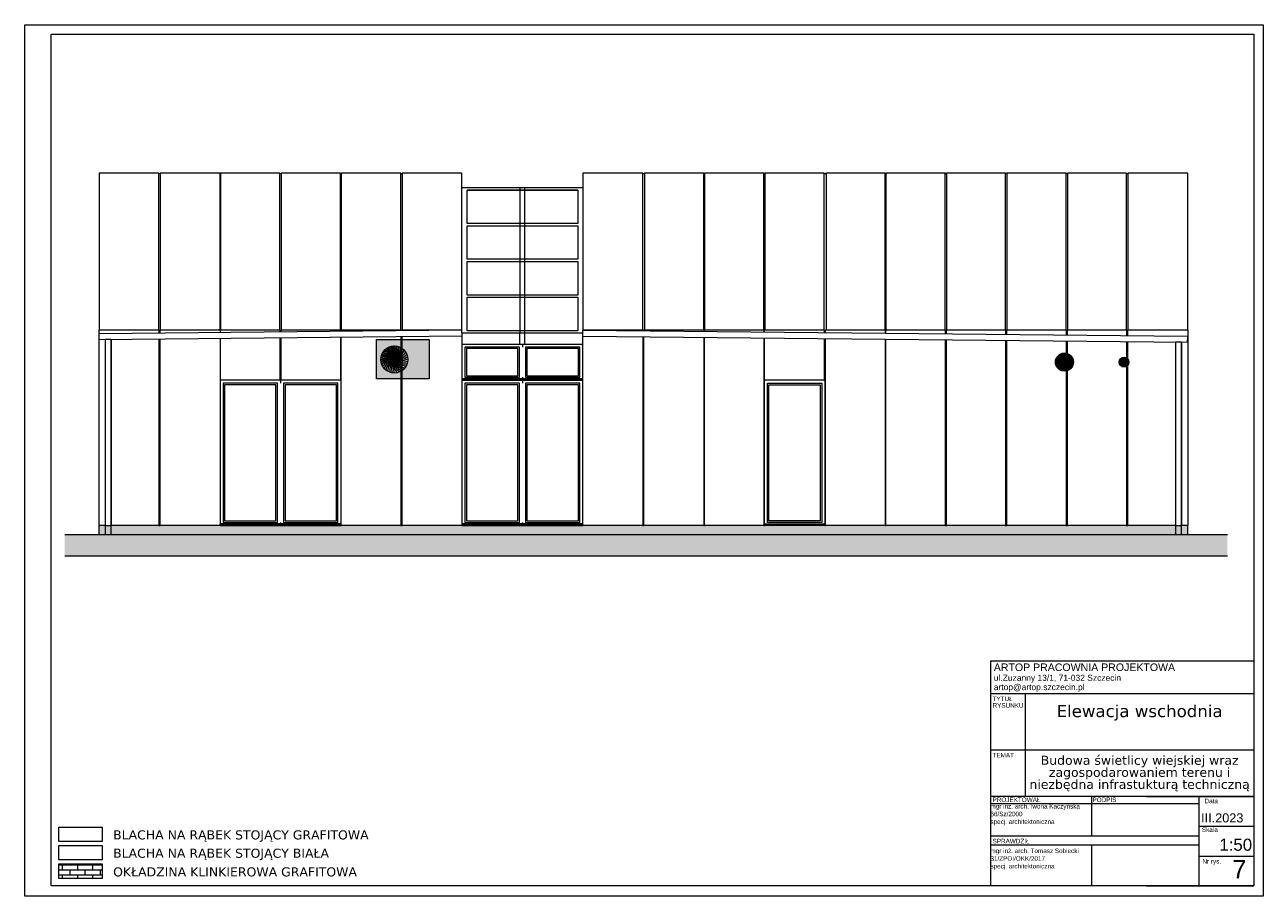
# Model space of a CAD drawing. Extents: x 5465377 to 5465550, y 5925276 to 5925338.
# Tile 181 of 182: x 5465506 to 5465527, y 5925324 to 5925338. Entities that reach past the tile are written whole.
import ezdxf

# ---------------------------------------------------------------- set-up
doc = ezdxf.new("R2010")
doc.units = 0
doc.header["$MEASUREMENT"] = 0
for name, color, linetype, lineweight in [('0_Nr_Pióra__141', 7, 'Continuous', 0), ('_____rynny_Nr_Pióra__141', 7, 'Continuous', 0), ('____rosliny_Nr_Pióra__141', 7, 'Continuous', 0), ('_ARCH_Sciany_Nr_Pióra__121', 255, 'Continuous', 0), ('_ARCH_Sciany_Nr_Pióra__141', 7, 'Continuous', 0), ('tabelki_Nr_pióra__141_Nr_Pióra__141', 7, 'Continuous', 0), ('tabelki_Nr_pióra__7_Nr_Pióra__141', 7, 'Continuous', 0)]:
    doc.layers.add(name, color=color, linetype=linetype, lineweight=lineweight)
doc.styles.add('GENERATED_STYLE_1', font='arial.ttf')
doc.styles.add('GENERATED_STYLE_4', font='arial.ttf')
doc.styles.add('GENERATED_STYLE_6', font='verdana.ttf')
pattern_1 = [(0, (5464021.33072, 5925651.47357), (0, 0.083329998), []), (90, (5464021.33072, 5925651.47357), (-0.249989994, 0), [0.083329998, -0.083329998]), (90, (5464021.45572, 5925651.5569), (-0.249989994, 0), [0.083329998, -0.083329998])]

msp = doc.modelspace()

# ---------------------------------------------------------------- hatches: boundary and pattern name
at = {"layer": '0_Nr_Pióra__141', "linetype": 'Continuous'}
h = msp.add_hatch(dxfattribs=at)
h.set_pattern_fill('brick___running_bond', color=256, style=0, pattern_type=2)
h.set_pattern_definition(pattern_1)
h.paths.add_polyline_path([(5465507.624, 5925330.026), (5465525.624, 5925330.026), (5465525.624, 5925330.176), (5465507.624, 5925330.176)], flags=0)
msp.add_hatch(color=256, dxfattribs=at).paths.add_polyline_path([(5465526.28, 5925330.026), (5465507.056, 5925330.026), (5465507.056, 5925329.676), (5465526.28, 5925329.676)], flags=0)
h = msp.add_hatch(dxfattribs=at)
h.set_pattern_fill('brick___running_bond', color=256, style=0, pattern_type=2)
h.set_pattern_definition(pattern_1)
h.paths.add_polyline_path([(5465506.958, 5925324.582), (5465507.672, 5925324.582), (5465507.672, 5925324.344), (5465506.958, 5925324.344)], flags=0)
at = {"layer": '_ARCH_Sciany_Nr_Pióra__121', "linetype": 'Continuous'}
msp.add_hatch(color=256, dxfattribs=at).paths.add_polyline_path([(5465512.21, 5925333.249), (5465513.08, 5925333.249), (5465513.08, 5925332.599), (5465512.21, 5925332.599)], flags=0)
at = {"layer": '_ARCH_Sciany_Nr_Pióra__141', "linetype": 'Continuous'}
h = msp.add_hatch(dxfattribs=at)
h.set_pattern_fill('plank_floor', color=256, style=0, pattern_type=2)
h.set_pattern_definition([(0, (5465523.586021, 5925332.876444), (0, 0.01278775), [])])
h.paths.add_polyline_path([(5465523.437, 5925332.876, 1), (5465523.735, 5925332.876, 1)], flags=0)
h = msp.add_hatch(dxfattribs=at)
h.set_pattern_fill('plank_floor', color=256, style=0, pattern_type=2)
h.set_pattern_definition([(0, (5465524.62478, 5925332.890597), (-0.007475, 0.0141145), [])])
h.paths.add_polyline_path([(5465524.492, 5925332.876, 1), (5465524.652, 5925332.876, 1)], flags=0)

# ---------------------------------------------------------------- linework, layer by layer
at = {"layer": '0_Nr_Pióra__141', "linetype": 'Continuous'}
for p, q in [((5465507.624, 5925335.997), (5465507.624, 5925333.408)), ((5465508.614, 5925335.997), (5465507.624, 5925335.997)), ((5465508.614, 5925333.408), (5465508.614, 5925335.997)), ((5465508.634, 5925335.989), (5465508.614, 5925335.989)), ((5465508.634, 5925335.997), (5465508.634, 5925333.408)), ((5465509.624, 5925335.997), (5465508.634, 5925335.997)), ((5465509.624, 5925333.408), (5465509.624, 5925335.997)), ((5465509.634, 5925335.989), (5465509.624, 5925335.989)), ((5465509.634, 5925335.997), (5465509.634, 5925333.408)), ((5465510.614, 5925335.997), (5465509.634, 5925335.997)), ((5465510.614, 5925333.408), (5465510.614, 5925335.997)), ((5465510.632, 5925335.989), (5465510.614, 5925335.989)), ((5465510.632, 5925335.997), (5465510.632, 5925333.403)), ((5465511.614, 5925335.997), (5465510.632, 5925335.997)), ((5465511.614, 5925333.408), (5465511.614, 5925335.997)), ((5465511.624, 5925335.989), (5465511.614, 5925335.989)), ((5465511.624, 5925335.997), (5465511.624, 5925333.408)), ((5465512.614, 5925335.997), (5465511.624, 5925335.997)), ((5465512.614, 5925333.408), (5465512.614, 5925335.997)), ((5465512.634, 5925335.989), (5465512.614, 5925335.989)), ((5465512.634, 5925335.997), (5465512.634, 5925333.408)), ((5465513.624, 5925335.997), (5465512.634, 5925335.997)), ((5465513.624, 5925333.408), (5465513.624, 5925335.997)), ((5465515.624, 5925335.997), (5465515.624, 5925333.408)), ((5465516.614, 5925335.997), (5465515.624, 5925335.997)), ((5465516.614, 5925333.408), (5465516.614, 5925335.997)), ((5465516.644, 5925335.989), (5465516.614, 5925335.989)), ((5465516.634, 5925335.997), (5465516.644, 5925335.997)), ((5465516.634, 5925335.989), (5465516.634, 5925335.997)), ((5465516.644, 5925335.997), (5465516.644, 5925333.408)), ((5465517.624, 5925335.997), (5465516.644, 5925335.997)), ((5465517.624, 5925333.408), (5465517.624, 5925335.997)), ((5465517.634, 5925335.989), (5465517.624, 5925335.989)), ((5465517.634, 5925335.997), (5465517.634, 5925333.408)), ((5465518.614, 5925335.997), (5465517.634, 5925335.997)), ((5465518.614, 5925333.408), (5465518.614, 5925335.997)), ((5465518.634, 5925335.989), (5465518.614, 5925335.989)), ((5465518.624, 5925335.997), (5465518.634, 5925335.997)), ((5465518.624, 5925335.989), (5465518.624, 5925335.997)), ((5465518.634, 5925335.997), (5465518.634, 5925333.408)), ((5465519.614, 5925335.997), (5465518.634, 5925335.997)), ((5465519.614, 5925333.408), (5465519.614, 5925335.997)), ((5465519.634, 5925335.989), (5465519.614, 5925335.989)), ((5465519.634, 5925335.997), (5465519.644, 5925335.997)), ((5465519.634, 5925335.989), (5465519.634, 5925335.997)), ((5465519.634, 5925335.989), (5465519.644, 5925335.989)), ((5465519.644, 5925335.997), (5465519.644, 5925333.408)), ((5465520.624, 5925335.997), (5465519.644, 5925335.997)), ((5465520.624, 5925333.408), (5465520.624, 5925335.997)), ((5465520.634, 5925335.989), (5465520.624, 5925335.989)), ((5465520.634, 5925335.997), (5465520.634, 5925333.408)), ((5465521.614, 5925335.997), (5465520.634, 5925335.997)), ((5465521.614, 5925333.408), (5465521.614, 5925335.997)), ((5465521.614, 5925335.997), (5465521.634, 5925335.997)), ((5465521.614, 5925335.989), (5465521.634, 5925335.989)), ((5465521.634, 5925335.997), (5465521.634, 5925333.408)), ((5465522.614, 5925335.997), (5465521.634, 5925335.997)), ((5465522.614, 5925333.408), (5465522.614, 5925335.997)), ((5465522.614, 5925335.997), (5465522.634, 5925335.997)), ((5465522.634, 5925335.989), (5465522.614, 5925335.989)), ((5465522.634, 5925335.997), (5465522.634, 5925333.408)), ((5465523.614, 5925335.997), (5465522.634, 5925335.997)), ((5465523.614, 5925333.408), (5465523.614, 5925335.997)), ((5465523.634, 5925335.989), (5465523.614, 5925335.989)), ((5465523.634, 5925335.997), (5465523.634, 5925333.408)), ((5465524.614, 5925335.997), (5465523.634, 5925335.997)), ((5465524.614, 5925333.408), (5465524.614, 5925335.997)), ((5465524.634, 5925335.989), (5465524.614, 5925335.989)), ((5465524.634, 5925335.997), (5465524.634, 5925333.408)), ((5465525.624, 5925335.997), (5465524.634, 5925335.997)), ((5465525.624, 5925333.408), (5465525.624, 5925335.997)), ((5465513.708, 5925335.755), (5465513.624, 5925335.755)), ((5465514.582, 5925335.755), (5465513.708, 5925335.755)), ((5465513.708, 5925335.723), (5465515.541, 5925335.723)), ((5465513.708, 5925335.165), (5465513.708, 5925335.719)), ((5465513.708, 5925335.719), (5465515.541, 5925335.719)), ((5465514.666, 5925335.755), (5465514.582, 5925335.755)), ((5465514.582, 5925335.755), (5465514.582, 5925333.359)), ((5465514.666, 5925333.359), (5465514.666, 5925335.755)), ((5465515.541, 5925335.755), (5465514.666, 5925335.755)), ((5465515.624, 5925335.755), (5465515.541, 5925335.755)), ((5465515.541, 5925335.719), (5465515.541, 5925335.165)), ((5465515.541, 5925335.165), (5465513.708, 5925335.165)), ((5465513.708, 5925334.575), (5465513.708, 5925335.129)), ((5465513.708, 5925335.129), (5465515.541, 5925335.129)), ((5465515.541, 5925335.129), (5465515.541, 5925334.575)), ((5465515.541, 5925334.575), (5465513.708, 5925334.575)), ((5465513.708, 5925333.985), (5465513.708, 5925334.539)), ((5465513.708, 5925334.539), (5465515.541, 5925334.539)), ((5465515.541, 5925334.539), (5465515.541, 5925333.985)), ((5465515.541, 5925333.985), (5465513.708, 5925333.985)), ((5465513.708, 5925333.395), (5465513.708, 5925333.949)), ((5465513.708, 5925333.949), (5465515.541, 5925333.949)), ((5465515.541, 5925333.949), (5465515.541, 5925333.395)), ((5465508.614, 5925333.395), (5465508.634, 5925333.395)), ((5465509.624, 5925333.395), (5465509.634, 5925333.395)), ((5465510.614, 5925333.395), (5465510.632, 5925333.395)), ((5465510.632, 5925333.403), (5465510.634, 5925333.403)), ((5465510.632, 5925333.395), (5465510.632, 5925333.403)), ((5465511.614, 5925333.395), (5465511.624, 5925333.395)), ((5465515.541, 5925333.395), (5465513.708, 5925333.395)), ((5465517.624, 5925333.395), (5465517.634, 5925333.395)), ((5465518.614, 5925333.395), (5465518.624, 5925333.395)), ((5465519.614, 5925333.395), (5465519.634, 5925333.395)), ((5465520.624, 5925333.395), (5465520.634, 5925333.395)), ((5465521.614, 5925333.395), (5465521.634, 5925333.395)), ((5465522.614, 5925333.395), (5465522.634, 5925333.395)), ((5465523.614, 5925333.395), (5465523.634, 5925333.395)), ((5465524.614, 5925333.395), (5465524.634, 5925333.395)), ((5465513.625, 5925333.359), (5465513.708, 5925333.359)), ((5465513.708, 5925333.359), (5465515.541, 5925333.359)), ((5465514.582, 5925333.175), (5465514.582, 5925333.359)), ((5465514.666, 5925333.175), (5465514.666, 5925333.359)), ((5465515.541, 5925333.359), (5465515.624, 5925333.359)), ((5465507.624, 5925330.026), (5465507.624, 5925330.176)), ((5465513.624, 5925330.176), (5465515.624, 5925330.176)), ((5465525.624, 5925330.026), (5465525.624, 5925330.176)), ((5465507.056, 5925330.026), (5465526.28, 5925330.026)), ((5465507.056, 5925329.676), (5465526.28, 5925329.676))]:
    msp.add_line(p, q, dxfattribs=at)
at = {"layer": '0_Nr_Pióra__141', "linetype": 'Continuous', "flags": 128}
for points in [[(5465506.395, 5925338.451), (5465526.873, 5925338.451), (5465526.873, 5925324.05), (5465506.395, 5925324.05)], [(5465506.83, 5925338.298), (5465526.719, 5925338.298), (5465526.719, 5925324.222), (5465506.83, 5925324.222)], [(5465506.958, 5925324.889), (5465507.672, 5925324.889), (5465507.672, 5925324.651), (5465506.958, 5925324.651)], [(5465506.958, 5925324.582), (5465507.672, 5925324.582), (5465507.672, 5925324.344), (5465506.958, 5925324.344)]]:
    msp.add_lwpolyline(points, close=True, dxfattribs=at)
at = {"layer": '_____rynny_Nr_Pióra__141', "linetype": 'Continuous'}
for p, q in [((5465513.624, 5925333.406), (5465507.624, 5925333.346)), ((5465513.625, 5925333.306), (5465513.624, 5925333.406)), ((5465515.623, 5925333.306), (5465515.624, 5925333.406)), ((5465515.624, 5925333.406), (5465525.624, 5925333.306)), ((5465507.625, 5925333.246), (5465507.624, 5925333.346)), ((5465513.625, 5925333.306), (5465507.625, 5925333.246)), ((5465515.623, 5925333.306), (5465525.623, 5925333.206)), ((5465525.623, 5925333.206), (5465525.624, 5925333.306))]:
    msp.add_line(p, q, dxfattribs=at)
at = {"layer": '____rosliny_Nr_Pióra__141', "linetype": 'Continuous'}
for p, q in [((5465507.725, 5925333.247), (5465507.725, 5925330.176)), ((5465507.825, 5925333.248), (5465507.825, 5925330.176)), ((5465525.423, 5925333.208), (5465525.423, 5925330.176)), ((5465525.523, 5925333.207), (5465525.523, 5925330.176)), ((5465507.725, 5925330.176), (5465507.825, 5925330.176)), ((5465525.423, 5925330.176), (5465525.523, 5925330.176))]:
    msp.add_line(p, q, dxfattribs=at)
at = {"layer": '____rosliny_Nr_Pióra__141', "linetype": 'Continuous', "flags": 128}
for points in [[(5465507.725, 5925333.247), (5465507.725, 5925330.026), (5465507.825, 5925330.026), (5465507.825, 5925333.248)], [(5465525.423, 5925333.208), (5465525.423, 5925330.026), (5465525.523, 5925330.026), (5465525.523, 5925333.207)]]:
    msp.add_lwpolyline(points, close=True, dxfattribs=at)
at = {"layer": '_ARCH_Sciany_Nr_Pióra__141', "linetype": 'Continuous'}
for p, q in [((5465507.624, 5925330.176), (5465507.624, 5925333.408)), ((5465507.624, 5925333.408), (5465508.614, 5925333.408)), ((5465508.614, 5925333.408), (5465508.614, 5925333.356)), ((5465508.614, 5925333.408), (5465508.614, 5925333.403)), ((5465508.614, 5925333.395), (5465508.614, 5925333.356)), ((5465508.634, 5925333.356), (5465508.634, 5925333.408)), ((5465508.634, 5925333.408), (5465509.624, 5925333.408)), ((5465509.624, 5925333.408), (5465509.624, 5925333.366)), ((5465509.624, 5925333.408), (5465509.624, 5925333.403)), ((5465509.624, 5925333.395), (5465509.624, 5925333.366)), ((5465509.634, 5925333.366), (5465509.634, 5925333.408)), ((5465509.634, 5925333.408), (5465510.614, 5925333.408)), ((5465510.614, 5925333.408), (5465510.614, 5925333.376)), ((5465510.614, 5925333.408), (5465510.614, 5925333.403)), ((5465510.614, 5925333.395), (5465510.614, 5925333.376)), ((5465510.634, 5925333.376), (5465510.634, 5925333.408)), ((5465510.634, 5925333.408), (5465511.614, 5925333.408)), ((5465511.614, 5925333.408), (5465511.614, 5925333.386)), ((5465511.614, 5925333.408), (5465511.614, 5925333.403)), ((5465511.614, 5925333.395), (5465511.614, 5925333.386)), ((5465511.624, 5925333.386), (5465511.624, 5925333.408)), ((5465511.624, 5925333.408), (5465512.614, 5925333.408)), ((5465512.614, 5925333.408), (5465512.614, 5925333.396)), ((5465512.614, 5925333.408), (5465512.614, 5925333.403)), ((5465512.634, 5925333.396), (5465512.634, 5925333.408)), ((5465512.634, 5925333.408), (5465513.624, 5925333.408)), ((5465513.624, 5925333.408), (5465513.624, 5925333.406)), ((5465515.624, 5925333.406), (5465515.624, 5925333.408)), ((5465515.624, 5925333.408), (5465516.614, 5925333.408)), ((5465516.614, 5925333.408), (5465516.614, 5925333.396)), ((5465516.614, 5925333.408), (5465516.614, 5925333.403)), ((5465516.634, 5925333.396), (5465516.634, 5925333.408)), ((5465516.634, 5925333.408), (5465517.624, 5925333.408)), ((5465517.624, 5925333.408), (5465517.624, 5925333.386)), ((5465517.624, 5925333.408), (5465517.624, 5925333.403)), ((5465517.624, 5925333.395), (5465517.624, 5925333.386)), ((5465517.634, 5925333.386), (5465517.634, 5925333.408)), ((5465517.634, 5925333.408), (5465518.614, 5925333.408)), ((5465518.614, 5925333.408), (5465518.614, 5925333.376)), ((5465518.614, 5925333.408), (5465518.614, 5925333.403)), ((5465518.614, 5925333.395), (5465518.614, 5925333.376)), ((5465518.624, 5925333.376), (5465518.624, 5925333.408)), ((5465518.624, 5925333.408), (5465519.614, 5925333.408)), ((5465519.614, 5925333.408), (5465519.614, 5925333.366)), ((5465519.614, 5925333.408), (5465519.614, 5925333.403)), ((5465519.614, 5925333.395), (5465519.614, 5925333.366)), ((5465519.634, 5925333.366), (5465519.634, 5925333.408)), ((5465519.634, 5925333.408), (5465520.624, 5925333.408)), ((5465520.624, 5925333.408), (5465520.624, 5925333.356)), ((5465520.624, 5925333.408), (5465520.624, 5925333.403)), ((5465520.624, 5925333.395), (5465520.624, 5925333.356)), ((5465520.634, 5925333.356), (5465520.634, 5925333.408)), ((5465520.634, 5925333.408), (5465521.614, 5925333.408)), ((5465521.614, 5925333.408), (5465521.614, 5925333.346)), ((5465521.614, 5925333.408), (5465521.614, 5925333.403)), ((5465521.614, 5925333.395), (5465521.614, 5925333.346)), ((5465521.634, 5925333.346), (5465521.634, 5925333.408)), ((5465521.634, 5925333.408), (5465522.614, 5925333.408)), ((5465522.614, 5925333.408), (5465522.614, 5925333.336)), ((5465522.614, 5925333.408), (5465522.614, 5925333.403)), ((5465522.614, 5925333.395), (5465522.614, 5925333.336)), ((5465522.634, 5925333.336), (5465522.634, 5925333.408)), ((5465522.634, 5925333.408), (5465523.614, 5925333.408)), ((5465523.614, 5925333.408), (5465523.614, 5925333.326)), ((5465523.614, 5925333.408), (5465523.614, 5925333.403)), ((5465523.614, 5925333.395), (5465523.614, 5925333.326)), ((5465523.634, 5925333.326), (5465523.634, 5925333.408)), ((5465523.634, 5925333.408), (5465524.614, 5925333.408)), ((5465524.614, 5925333.408), (5465524.614, 5925333.316)), ((5465524.614, 5925333.408), (5465524.614, 5925333.403)), ((5465524.614, 5925333.395), (5465524.614, 5925333.316)), ((5465524.634, 5925333.316), (5465524.634, 5925333.408)), ((5465524.634, 5925333.408), (5465525.624, 5925333.408)), ((5465525.624, 5925333.408), (5465525.624, 5925330.176)), ((5465525.624, 5925333.408), (5465525.624, 5925333.403)), ((5465525.624, 5925333.403), (5465525.624, 5925332.976)), ((5465508.614, 5925333.256), (5465508.614, 5925330.176)), ((5465508.634, 5925330.176), (5465508.634, 5925333.256)), ((5465509.624, 5925333.266), (5465509.624, 5925330.19)), ((5465509.624, 5925333.266), (5465509.624, 5925332.576)), ((5465509.634, 5925332.576), (5465509.634, 5925333.266)), ((5465510.614, 5925333.276), (5465510.614, 5925332.576)), ((5465510.634, 5925332.576), (5465510.634, 5925333.276)), ((5465511.614, 5925333.286), (5465511.614, 5925332.576)), ((5465511.624, 5925330.19), (5465511.624, 5925333.286)), ((5465512.614, 5925333.296), (5465512.614, 5925330.176)), ((5465512.634, 5925330.176), (5465512.634, 5925333.296)), ((5465513.624, 5925333.306), (5465513.624, 5925330.176)), ((5465515.624, 5925330.176), (5465515.624, 5925333.306)), ((5465516.614, 5925333.296), (5465516.614, 5925330.176)), ((5465516.634, 5925330.176), (5465516.634, 5925333.296)), ((5465517.624, 5925333.286), (5465517.624, 5925330.176)), ((5465517.634, 5925330.176), (5465517.634, 5925333.286)), ((5465518.614, 5925333.276), (5465518.614, 5925330.176)), ((5465518.624, 5925332.576), (5465518.624, 5925333.276)), ((5465519.614, 5925333.266), (5465519.614, 5925332.576)), ((5465519.634, 5925330.176), (5465519.634, 5925333.266)), ((5465520.624, 5925333.256), (5465520.624, 5925330.176)), ((5465520.634, 5925330.176), (5465520.634, 5925333.256)), ((5465521.614, 5925333.246), (5465521.614, 5925330.176)), ((5465521.634, 5925330.176), (5465521.634, 5925333.246)), ((5465522.614, 5925333.236), (5465522.614, 5925330.176)), ((5465522.634, 5925330.176), (5465522.634, 5925333.236)), ((5465523.614, 5925333.226), (5465523.614, 5925330.176)), ((5465523.634, 5925330.176), (5465523.634, 5925333.226)), ((5465524.614, 5925333.216), (5465524.614, 5925330.176)), ((5465524.634, 5925330.176), (5465524.634, 5925333.216)), ((5465513.624, 5925333.175), (5465514.624, 5925333.175)), ((5465513.674, 5925333.125), (5465513.674, 5925332.626)), ((5465514.574, 5925333.125), (5465513.674, 5925333.125)), ((5465514.549, 5925333.1), (5465513.699, 5925333.1)), ((5465513.699, 5925333.1), (5465513.699, 5925332.651)), ((5465514.549, 5925332.651), (5465514.549, 5925333.1)), ((5465514.574, 5925332.626), (5465514.574, 5925333.125)), ((5465514.624, 5925333.175), (5465515.624, 5925333.175)), ((5465514.624, 5925333.175), (5465514.624, 5925333.125)), ((5465514.674, 5925333.125), (5465514.674, 5925332.626)), ((5465515.574, 5925333.125), (5465514.674, 5925333.125)), ((5465514.699, 5925333.1), (5465514.699, 5925332.651)), ((5465515.549, 5925333.1), (5465514.699, 5925333.1)), ((5465515.549, 5925332.651), (5465515.549, 5925333.1)), ((5465515.574, 5925332.626), (5465515.574, 5925333.125)), ((5465525.624, 5925332.976), (5465525.624, 5925332.94)), ((5465509.624, 5925332.576), (5465509.634, 5925332.576)), ((5465510.614, 5925332.576), (5465509.634, 5925332.576)), ((5465510.614, 5925332.576), (5465510.634, 5925332.576)), ((5465510.624, 5925332.576), (5465510.624, 5925332.526)), ((5465511.614, 5925332.576), (5465510.634, 5925332.576)), ((5465511.614, 5925332.576), (5465511.624, 5925332.576)), ((5465514.624, 5925332.601), (5465513.624, 5925332.601)), ((5465513.624, 5925332.6), (5465514.624, 5925332.6)), ((5465513.624, 5925332.576), (5465514.624, 5925332.576)), ((5465513.674, 5925332.626), (5465514.574, 5925332.626)), ((5465513.699, 5925332.651), (5465514.549, 5925332.651)), ((5465514.624, 5925332.626), (5465514.624, 5925332.601)), ((5465515.624, 5925332.601), (5465514.624, 5925332.601)), ((5465514.624, 5925332.6), (5465515.624, 5925332.6)), ((5465514.624, 5925332.576), (5465514.624, 5925332.526)), ((5465514.624, 5925332.576), (5465515.624, 5925332.576)), ((5465514.674, 5925332.626), (5465515.574, 5925332.626)), ((5465514.699, 5925332.651), (5465515.549, 5925332.651)), ((5465519.614, 5925332.576), (5465518.624, 5925332.576)), ((5465518.624, 5925330.192), (5465518.624, 5925332.576)), ((5465519.614, 5925332.576), (5465519.624, 5925332.576)), ((5465519.624, 5925332.576), (5465519.624, 5925330.192)), ((5465509.674, 5925332.526), (5465509.674, 5925330.226)), ((5465510.574, 5925332.526), (5465509.674, 5925332.526)), ((5465510.549, 5925332.501), (5465509.699, 5925332.501)), ((5465509.699, 5925332.501), (5465509.699, 5925330.251)), ((5465510.549, 5925330.251), (5465510.549, 5925332.501)), ((5465510.574, 5925330.226), (5465510.574, 5925332.526)), ((5465510.674, 5925332.526), (5465510.674, 5925330.226)), ((5465511.574, 5925332.526), (5465510.674, 5925332.526)), ((5465511.549, 5925332.501), (5465510.699, 5925332.501)), ((5465510.699, 5925332.501), (5465510.699, 5925330.251)), ((5465511.549, 5925330.251), (5465511.549, 5925332.501)), ((5465511.574, 5925330.226), (5465511.574, 5925332.526)), ((5465513.674, 5925332.526), (5465513.674, 5925330.226)), ((5465514.574, 5925332.526), (5465513.674, 5925332.526)), ((5465514.549, 5925332.501), (5465513.699, 5925332.501)), ((5465513.699, 5925332.501), (5465513.699, 5925330.251)), ((5465514.549, 5925330.251), (5465514.549, 5925332.501)), ((5465514.574, 5925330.226), (5465514.574, 5925332.526)), ((5465514.674, 5925332.526), (5465514.674, 5925330.226)), ((5465515.574, 5925332.526), (5465514.674, 5925332.526)), ((5465515.549, 5925332.501), (5465514.699, 5925332.501)), ((5465514.699, 5925332.501), (5465514.699, 5925330.251)), ((5465515.549, 5925330.251), (5465515.549, 5925332.501)), ((5465515.574, 5925330.226), (5465515.574, 5925332.526)), ((5465518.674, 5925330.226), (5465518.674, 5925332.526)), ((5465518.674, 5925332.526), (5465519.574, 5925332.526)), ((5465518.699, 5925332.501), (5465519.549, 5925332.501)), ((5465518.699, 5925330.251), (5465518.699, 5925332.501)), ((5465519.549, 5925332.501), (5465519.549, 5925330.251)), ((5465519.574, 5925332.526), (5465519.574, 5925330.226)), ((5465507.725, 5925330.176), (5465507.624, 5925330.176)), ((5465508.614, 5925330.176), (5465507.825, 5925330.176)), ((5465508.614, 5925330.176), (5465508.634, 5925330.176)), ((5465509.624, 5925330.176), (5465508.634, 5925330.176)), ((5465510.624, 5925330.201), (5465509.624, 5925330.201)), ((5465509.624, 5925330.19), (5465510.624, 5925330.19)), ((5465509.624, 5925330.176), (5465509.624, 5925330.19)), ((5465509.624, 5925330.176), (5465510.624, 5925330.176)), ((5465509.674, 5925330.226), (5465510.574, 5925330.226)), ((5465509.699, 5925330.251), (5465510.549, 5925330.251)), ((5465510.624, 5925330.226), (5465510.624, 5925330.201)), ((5465511.624, 5925330.201), (5465510.624, 5925330.201)), ((5465510.624, 5925330.19), (5465511.624, 5925330.19)), ((5465510.624, 5925330.176), (5465511.624, 5925330.176)), ((5465510.674, 5925330.226), (5465511.574, 5925330.226)), ((5465510.699, 5925330.251), (5465511.549, 5925330.251)), ((5465511.624, 5925330.176), (5465511.624, 5925330.19)), ((5465512.614, 5925330.176), (5465511.624, 5925330.176)), ((5465512.614, 5925330.176), (5465512.634, 5925330.176)), ((5465513.624, 5925330.176), (5465512.634, 5925330.176)), ((5465514.624, 5925330.201), (5465513.624, 5925330.201)), ((5465513.624, 5925330.2), (5465514.624, 5925330.2)), ((5465513.674, 5925330.226), (5465514.574, 5925330.226)), ((5465513.699, 5925330.251), (5465514.549, 5925330.251)), ((5465514.624, 5925330.226), (5465514.624, 5925330.201)), ((5465515.624, 5925330.201), (5465514.624, 5925330.201)), ((5465514.624, 5925330.2), (5465515.624, 5925330.2)), ((5465514.674, 5925330.226), (5465515.574, 5925330.226)), ((5465514.699, 5925330.251), (5465515.549, 5925330.251)), ((5465516.614, 5925330.176), (5465515.624, 5925330.176)), ((5465516.614, 5925330.176), (5465516.634, 5925330.176)), ((5465517.624, 5925330.176), (5465516.634, 5925330.176)), ((5465517.624, 5925330.176), (5465517.634, 5925330.176)), ((5465518.614, 5925330.176), (5465517.634, 5925330.176)), ((5465518.614, 5925330.176), (5465518.624, 5925330.176)), ((5465518.624, 5925330.201), (5465519.624, 5925330.201)), ((5465518.624, 5925330.19), (5465518.624, 5925330.192)), ((5465519.624, 5925330.19), (5465518.624, 5925330.19)), ((5465518.624, 5925330.176), (5465518.624, 5925330.19)), ((5465519.624, 5925330.176), (5465518.624, 5925330.176)), ((5465519.574, 5925330.226), (5465518.674, 5925330.226)), ((5465519.549, 5925330.251), (5465518.699, 5925330.251)), ((5465519.624, 5925330.192), (5465519.624, 5925330.19)), ((5465519.624, 5925330.176), (5465519.624, 5925330.19)), ((5465519.624, 5925330.176), (5465519.634, 5925330.176)), ((5465520.624, 5925330.176), (5465519.634, 5925330.176)), ((5465520.624, 5925330.176), (5465520.634, 5925330.176)), ((5465521.614, 5925330.176), (5465520.634, 5925330.176)), ((5465521.614, 5925330.176), (5465521.634, 5925330.176)), ((5465522.614, 5925330.176), (5465521.634, 5925330.176)), ((5465522.614, 5925330.176), (5465522.634, 5925330.176)), ((5465523.614, 5925330.176), (5465522.634, 5925330.176)), ((5465523.614, 5925330.176), (5465523.634, 5925330.176)), ((5465524.614, 5925330.176), (5465523.634, 5925330.176)), ((5465524.614, 5925330.176), (5465524.634, 5925330.176)), ((5465525.423, 5925330.176), (5465524.634, 5925330.176)), ((5465525.624, 5925330.176), (5465525.523, 5925330.176))]:
    msp.add_line(p, q, dxfattribs=at)
at = {"layer": '_ARCH_Sciany_Nr_Pióra__141', "linetype": 'Continuous', "flags": 128}
for points in [[(5465512.21, 5925333.249), (5465513.08, 5925333.249), (5465513.08, 5925332.599), (5465512.21, 5925332.599)], [(5465506.958, 5925325.192), (5465507.672, 5925325.192), (5465507.672, 5925324.954), (5465506.958, 5925324.954)]]:
    msp.add_lwpolyline(points, close=True, dxfattribs=at)
at = {"layer": '_ARCH_Sciany_Nr_Pióra__141', "linetype": 'Continuous'}
for centre, radius in [((5465512.505, 5925332.92), 0.224), ((5465523.586, 5925332.876), 0.149), ((5465512.505, 5925332.92), 0.028), ((5465524.572, 5925332.876), 0.08)]:
    msp.add_circle(centre, radius, dxfattribs=at)
for centre, start, end in [((5465512.331, 5925332.731), 47.3568, 99.0942), ((5465512.322, 5925332.739), 44.8325, 96.5699), ((5465512.3, 5925332.765), 37.2867, 89.024), ((5465512.294, 5925332.774), 34.7624, 86.4998), ((5465512.276, 5925332.803), 27.2165, 78.9539), ((5465512.271, 5925332.813), 24.6923, 76.4296), ((5465512.259, 5925332.845), 17.1464, 68.8838), ((5465512.256, 5925332.855), 14.6221, 66.3595), ((5465512.25, 5925332.889), 7.0763, 58.8137), ((5465512.248, 5925332.9), 4.552, 56.2894), ((5465512.248, 5925332.934), 357.0062, 48.7436), ((5465512.249, 5925332.945), 354.4819, 46.2193), ((5465512.254, 5925332.978), 346.9361, 38.6734), ((5465512.257, 5925332.989), 344.4118, 36.1492), ((5465512.268, 5925333.021), 336.8659, 28.6033), ((5465512.273, 5925333.032), 334.3417, 26.079), ((5465512.29, 5925333.061), 326.7958, 18.5332), ((5465512.296, 5925333.07), 324.2715, 16.0089), ((5465512.318, 5925333.097), 316.7257, 8.4631), ((5465512.325, 5925333.105), 314.2014, 5.9388), ((5465512.351, 5925333.127), 306.6556, 358.393), ((5465512.36, 5925333.133), 304.1313, 355.8687), ((5465512.39, 5925333.15), 296.5855, 348.3229), ((5465512.432, 5925333.167), 286.5153, 338.2527), ((5465512.476, 5925333.176), 276.4452, 328.1826), ((5465512.521, 5925333.177), 266.3751, 318.1125), ((5465512.396, 5925332.687), 64.9727, 116.7101), ((5465512.406, 5925332.683), 67.497, 119.2344), ((5465512.366, 5925332.704), 57.4269, 109.1643), ((5465512.357, 5925332.71), 54.9026, 106.64), ((5465512.438, 5925332.672), 75.0429, 126.7802), ((5465512.449, 5925332.669), 77.5671, 129.3045), ((5465512.483, 5925332.664), 85.113, 136.8504), ((5465512.494, 5925332.664), 87.6372, 139.3746), ((5465512.528, 5925332.664), 95.1831, 146.9205), ((5465512.572, 5925332.672), 105.2532, 156.9906), ((5465512.615, 5925332.688), 115.3233, 167.0607), ((5465512.653, 5925332.711), 125.3934, 177.1308), ((5465512.688, 5925332.74), 135.4636, 187.201), ((5465512.717, 5925332.775), 145.5337, 197.2711), ((5465512.739, 5925332.814), 155.6038, 207.3412), ((5465512.754, 5925332.857), 165.6739, 217.4113), ((5465512.761, 5925332.901), 175.744, 227.4814), ((5465512.565, 5925333.17), 256.305, 308.0424), ((5465512.608, 5925333.156), 246.2349, 297.9723), ((5465512.76, 5925332.946), 185.8142, 237.5515), ((5465512.752, 5925332.991), 195.8843, 247.6217), ((5465512.736, 5925333.033), 205.9544, 257.6918), ((5465512.712, 5925333.071), 216.0245, 267.7619), ((5465512.683, 5925333.106), 226.0946, 277.832), ((5465512.648, 5925333.134), 236.1648, 287.9021)]:
    msp.add_arc(centre, 0.257, start, end, dxfattribs=at)
at = {"layer": 'tabelki_Nr_pióra__141_Nr_Pióra__141', "linetype": 'Continuous'}
for p, q in [((5465522.363, 5925327.942), (5465526.719, 5925327.942)), ((5465522.363, 5925327.942), (5465522.363, 5925324.222)), ((5465526.719, 5925327.942), (5465526.719, 5925324.222)), ((5465526.719, 5925327.395), (5465522.363, 5925327.395)), ((5465526.719, 5925327.395), (5465522.363, 5925327.395)), ((5465522.939, 5925327.395), (5465522.939, 5925325.699)), ((5465526.719, 5925326.463), (5465522.363, 5925326.463)), ((5465526.719, 5925325.699), (5465522.363, 5925325.699)), ((5465526.719, 5925325.699), (5465522.363, 5925325.699)), ((5465524.035, 5925325.699), (5465524.035, 5925325.043)), ((5465524.941, 5925325.699), (5465526.719, 5925325.699)), ((5465525.809, 5925325.699), (5465525.809, 5925324.222)), ((5465525.809, 5925325.576), (5465522.363, 5925325.576)), ((5465525.809, 5925325.207), (5465526.719, 5925325.207)), ((5465525.809, 5925325.04), (5465522.363, 5925325.04)), ((5465525.809, 5925324.892), (5465522.363, 5925324.892)), ((5465524.035, 5925324.892), (5465524.035, 5925324.222)), ((5465525.809, 5925324.714), (5465526.719, 5925324.714)), ((5465524.941, 5925324.222), (5465522.363, 5925324.222)), ((5465526.719, 5925324.222), (5465522.363, 5925324.222)), ((5465524.941, 5925324.222), (5465526.719, 5925324.222))]:
    msp.add_line(p, q, dxfattribs=at)

# ---------------------------------------------------------------- texts
at = {"layer": 'tabelki_Nr_pióra__7_Nr_Pióra__141', "linetype": 'Continuous'}
for s, insert, char_height, attachment_point, style in [('{ARTOP PRACOWNIA PROJEKTOWA }', (5465522.418, 5925327.769), 0.125, 7, 'GENERATED_STYLE_4'), ('{ul.Zuzanny 13/1, 71-032 Szczecin }', (5465522.418, 5925327.579), 0.1, 7, 'GENERATED_STYLE_1'), ('{artop@artop.szczecin.pl }', (5465522.418, 5925327.425), 0.1, 7, 'GENERATED_STYLE_1'), ('{Elewacja wschodnia}', (5465524.829, 5925326.952), 0.2, 8, 'GENERATED_STYLE_6'), ('{TEMAT}', (5465522.397, 5925326.342), 0.075, 7, 'GENERATED_STYLE_1'), ('{PROJEKTOWAŁ }', (5465522.398, 5925325.605), 0.075, 7, 'GENERATED_STYLE_1'), ('{PODPIS }', (5465524.05, 5925325.605), 0.075, 7, 'GENERATED_STYLE_1'), ('{ Data}', (5465525.874, 5925325.585), 0.075, 7, 'GENERATED_STYLE_1'), ('{III.2023}', (5465525.846, 5925325.267), 0.15, 7, 'GENERATED_STYLE_4'), ('{ Skala}', (5465525.83, 5925325.112), 0.075, 7, 'GENERATED_STYLE_1'), ('{BLACHA NA RĄBEK STOJĄCY GRAFITOWA}', (5465507.856, 5925324.947), 0.15, 7, 'GENERATED_STYLE_6'), ('{SPRAWDZIŁ}', (5465522.398, 5925324.922), 0.075, 7, 'GENERATED_STYLE_1'), ('{ 1:50}', (5465526.069, 5925324.798), 0.2, 7, 'GENERATED_STYLE_4'), ('{BLACHA NA RĄBEK STOJĄCY BIAŁA}', (5465507.856, 5925324.644), 0.15, 7, 'GENERATED_STYLE_6'), ('{OKŁADZINA KLINKIEROWA GRAFITOWA}', (5465507.856, 5925324.374), 0.15, 7, 'GENERATED_STYLE_6'), ('{ Nr rys.}', (5465525.839, 5925324.566), 0.075, 7, 'GENERATED_STYLE_1'), ('{7}', (5465526.361, 5925324.346), 0.3, 7, 'GENERATED_STYLE_4')]:
    msp.add_mtext(s, dxfattribs=dict(at, insert=insert, char_height=char_height, attachment_point=attachment_point, style=style))
at = {"layer": 'tabelki_Nr_pióra__7_Nr_Pióra__141', "linetype": 'Continuous', "char_height": 0.075, "attachment_point": 7, "style": 'GENERATED_STYLE_1'}
for s, insert, line_spacing_factor in [('{TYTUŁ \\PRYSUNKU}', (5465522.397, 5925327.165), 0.870942), ('{mgr inż. arch. Iwona Kaczyńska\\P56/Sz/2000\\Pspecj. architektoniczna}', (5465522.363, 5925325.221), 1.018908), ('{mgr inż. arch. Tomasz Sobiecki\\P31/ZPOI/OKK/2017\\Pspecj. architektoniczna}', (5465522.363, 5925324.486), 1.015287)]:
    msp.add_mtext(s, dxfattribs=dict(at, insert=insert, line_spacing_factor=line_spacing_factor))
at = {"layer": 'tabelki_Nr_pióra__7_Nr_Pióra__141', "linetype": 'Continuous', "insert": (5465524.829, 5925325.784), "char_height": 0.15, "width": 3.78067, "attachment_point": 8, "line_spacing_factor": 0.794969, "style": 'GENERATED_STYLE_6'}
msp.add_mtext('{Budowa świetlicy wiejskiej wraz zagospodarowaniem terenu i niezbędna infrastukturą techniczną}', dxfattribs=at)

doc.saveas('drawing.dxf')
